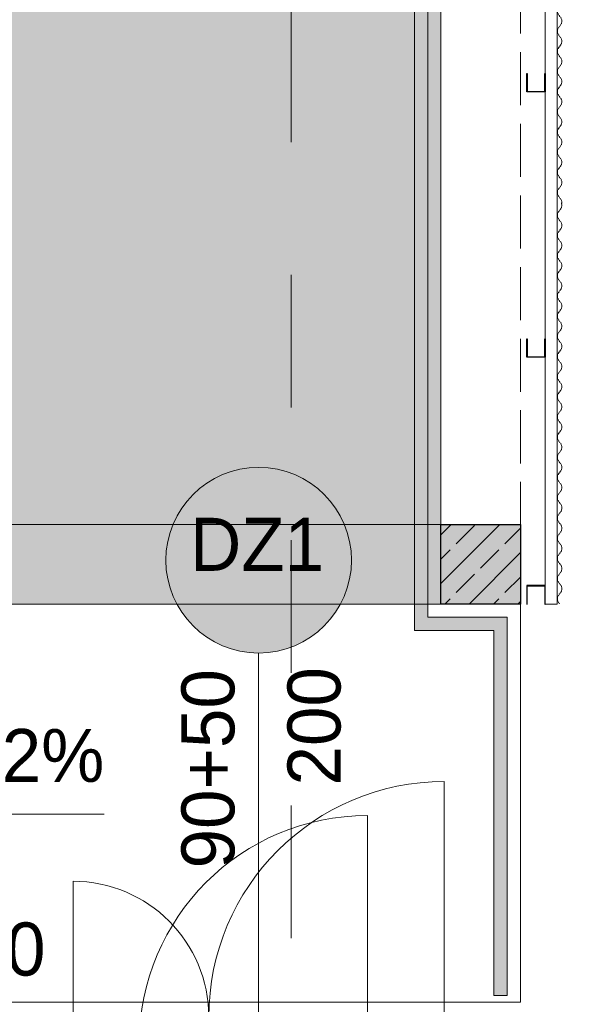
# Model space of a CAD drawing. Header units: centimetres. Extents: x -520 to 22173, y -1503 to 4054.
# Tile 74 of 82: x 18892 to 19100, y 1978 to 2349. Entities that reach past the tile are written whole.
import ezdxf
from ezdxf.enums import TextEntityAlignment as Align

# ---------------------------------------------------------------- set-up
doc = ezdxf.new("R2010")
doc.units = ezdxf.units.CM
doc.header["$LTSCALE"] = 0.1
doc.header["$MEASUREMENT"] = 0
for name, pattern in [('11108-COL-C310_XMODEL$0$HIDDEN', [3.75, 2.5, -1.25]), ('Krawędzie ukryte', [270, 200, -70]), ('Przerywana długa', [1000, 500, -500]), ('Wipeout_Contour', [1000, 0, -1000])]:
    doc.linetypes.add(name, pattern=pattern)
for name, color, linetype in [('1_przekroje.K_IR', 7, 'Continuous'), ('2_barierki.K_IR', 7, 'Continuous'), ('2_belki.K_IR', 7, 'Continuous'), ('2_stropy.ISTN', 7, 'Continuous'), ('2_stropy.K_IR', 7, 'Continuous'), ('2_słupy.K_IR', 7, 'Continuous'), ('2_ściana dekoracyjna.K_IR', 7, 'Continuous'), ('2_ściany zewnętrzne.ISTN', 7, 'Continuous'), ('3_opisy.K_IR', 7, 'Continuous')]:
    doc.layers.add(name, color=color, linetype=linetype)
doc.styles.add('GENERATED_STYLE_1', font='txt')
doc.linetypes.add('X małe', pattern='A,0,[1,IR_026-25_PW_A_A-02_RZUTY KLATKI SCHODOWEJ (R00)_2025.09.301.Shx,S=3.968254,R=0,X=0,Y=0],-500,0', length=500)
pattern_1 = [(45, (17498.416, 381.606), (-15.9099, 15.9099), []), (45, (17493.113, 386.91), (-15.9099, 15.9099), [])]

# ---------------------------------------------------------------- blocks, each defined once
blk = doc.blocks.new('Arkusz blachy profilowanej 22')
at = {"layer": '2_ściana dekoracyjna.K_IR', "color": 251, "linetype": '11108-COL-C310_XMODEL$0$HIDDEN', "lineweight": 0, "true_color": 0x5f5f5f}
for p, q in [((-0.9, 34.17), (-1.69, 32.98)), ((-0.24, 35.02), (-0.9, 34.17)), ((0, 36.07), (-0.24, 35.02)), ((-0.01, 36.1), (0, 36.07)), ((-1.69, 32.98), (-1.69, 31.55)), ((-1.69, 31.55), (-0.9, 30.37)), ((-0.9, 30.37), (-0.24, 29.52)), ((-0.9, 26.57), (-1.69, 25.38)), ((-0.24, 27.42), (-0.9, 26.57)), ((-0.24, 29.52), (0, 28.47)), ((0, 28.47), (-0.24, 27.42)), ((-1.69, 25.38), (-1.69, 23.95)), ((-1.69, 23.95), (-0.9, 22.77)), ((-0.9, 22.77), (-0.24, 21.92)), ((-0.9, 18.97), (-1.69, 17.78)), ((-0.24, 19.82), (-0.9, 18.97)), ((-0.24, 21.92), (0, 20.87)), ((0, 20.87), (-0.24, 19.82)), ((-1.69, 17.78), (-1.69, 16.35)), ((-1.69, 16.35), (-0.9, 15.17)), ((-0.9, 15.17), (-0.24, 14.32)), ((-0.9, 11.37), (-1.69, 10.18)), ((-0.24, 12.22), (-0.9, 11.37)), ((-0.24, 14.32), (0, 13.27)), ((0, 13.27), (-0.24, 12.22)), ((-1.69, 10.18), (-1.69, 8.75)), ((-1.69, 8.75), (-0.9, 7.57)), ((-0.9, 7.57), (-0.24, 6.72)), ((-0.9, 3.77), (-1.69, 2.58)), ((-0.24, 4.62), (-0.9, 3.77)), ((-0.24, 6.72), (0, 5.67)), ((0, 5.67), (-0.24, 4.62)), ((-1.69, 2.58), (-1.69, 1.15)), ((-1.69, 1.15), (-0.92, 0))]:
    blk.add_line(p, q, dxfattribs=at)
blk = doc.blocks.new('Strop_12_2', base_point=(19050.78, 2498.46))
at = {"layer": '2_stropy.ISTN', "linetype": 'Continuous', "lineweight": 0, "true_color": 0xffffff}
blk.add_hatch(color=7, dxfattribs=at).paths.add_polyline_path([(19050.78, 2498.46), (18875.78, 2498.46), (18875.78, 2158.46), (19050.78, 2158.46)])
at = {"layer": '2_stropy.ISTN', "color": 7, "linetype": 'Continuous', "lineweight": 9, "flags": 128}
blk.add_lwpolyline([(19050.78, 2498.46), (18875.78, 2498.46), (18875.78, 2158.46), (19050.78, 2158.46)], close=True, dxfattribs=at)
blk = doc.blocks.new('Strop_13_2', base_point=(18875.78, 2498.46))
at = {"layer": '2_stropy.K_IR', "linetype": 'Continuous', "lineweight": 0, "true_color": 0xffffff}
blk.add_hatch(color=7, dxfattribs=at).paths.add_polyline_path([(18875.78, 2498.46), (18875.78, 2128.46), (19050.78, 2128.46), (19050.78, 2498.46)])
at = {"layer": '2_stropy.K_IR', "color": 7, "linetype": 'Continuous', "lineweight": 9, "flags": 128}
blk.add_lwpolyline([(18875.78, 2498.46), (18875.78, 2128.46), (19050.78, 2128.46), (19050.78, 2498.46)], close=True, dxfattribs=at)
blk = doc.blocks.new('Drzwi panel boczny 2 22[3]_2', base_point=(17498.42, 381.61))
at = {"layer": '2_ściany zewnętrzne.ISTN', "linetype": 'Continuous', "lineweight": 0}
for points in [[(18897.05, 1951.25), (18901.05, 1951.25), (18901.05, 1962.75), (18897.05, 1962.75)], [(18933.05, 1951.25), (18937.05, 1951.25), (18937.05, 1962.75), (18933.05, 1962.75)], [(19027.05, 1962.75), (19023.05, 1962.75), (19023.05, 1951.25), (19027.05, 1951.25)]]:
    blk.add_hatch(color=252, dxfattribs=at).paths.add_polyline_path(points)
at = {"layer": '2_ściany zewnętrzne.ISTN', "color": 252, "linetype": 'Continuous', "lineweight": 0}
for p, q in [((19023.05, 1962.75), (19023.05, 2048.75)), ((18897.05, 1972.75), (18897.05, 1962.75)), ((19027.05, 1972.75), (19027.05, 1962.75)), ((18901.05, 1962.75), (18897.05, 1962.75)), ((18897.05, 1962.75), (18897.05, 1951.25)), ((18897.05, 1962.75), (18897.05, 1951.25)), ((18897.05, 1962.75), (18897.05, 1951.25)), ((18933.05, 1962.75), (18901.05, 1962.75)), ((18901.05, 1962.75), (18901.05, 1951.25)), ((18901.05, 1951.25), (18901.05, 1962.75)), ((18933.05, 1951.25), (18933.05, 1962.75)), ((18937.05, 1962.75), (18933.05, 1962.75)), ((18933.05, 1962.75), (18933.05, 1951.25)), ((18937.05, 1951.25), (18937.05, 1962.75)), ((19027.05, 1962.75), (19023.05, 1962.75)), ((19023.05, 1962.75), (19023.05, 1951.25)), ((19027.05, 1951.25), (19027.05, 1962.75)), ((19027.05, 1962.75), (19027.05, 1951.25)), ((19027.05, 1962.75), (19027.05, 1951.25)), ((18897.05, 1951.25), (18901.05, 1951.25)), ((18897.05, 1951.25), (18897.05, 1934.75)), ((18901.05, 1951.25), (18933.05, 1951.25)), ((18933.05, 1951.25), (18937.05, 1951.25)), ((19023.05, 1951.25), (19027.05, 1951.25)), ((19027.05, 1951.25), (19027.05, 1934.75))]:
    blk.add_line(p, q, dxfattribs=at)
at = {"layer": '2_ściany zewnętrzne.ISTN', "color": 252, "linetype": 'X małe', "lineweight": 0}
blk.add_arc((19023.05, 1962.75), 86, 90, 180, dxfattribs=at)
blk = doc.blocks.new('Drzwi podwójne 22')
at = {"layer": '2_ściany zewnętrzne.ISTN', "linetype": 'Continuous', "lineweight": 0, "true_color": 0xffffff}
for points in [[(-85, -11.5), (-70, -11.5), (-70, 0), (-85, 0)], [(85, 0), (70, 0), (70, -11.5), (85, -11.5)]]:
    blk.add_hatch(color=7, dxfattribs=at).paths.add_polyline_path(points)
at = {"layer": '2_ściany zewnętrzne.ISTN', "color": 7, "linetype": 'Continuous', "lineweight": 13}
for p, q in [((70, 0), (70, 88.8)), ((-70, 0), (-70, 51.2)), ((-70, 0), (-85, 0)), ((-85, 0), (-85, -11.5)), ((-85, 0), (-85, -11.5)), ((-85, 0), (-85, -11.5)), ((-70, -11.5), (-70, 0)), ((85, 0), (70, 0)), ((70, 0), (70, -11.5)), ((85, -11.5), (85, 0)), ((85, 0), (85, -11.5)), ((85, 0), (85, -11.5)), ((-85, -11.5), (-70, -11.5)), ((-85, -11.5), (-85, -38)), ((70, -11.5), (85, -11.5)), ((85, -11.5), (85, -38))]:
    blk.add_line(p, q, dxfattribs=at)
for centre, radius, start, end in [((70, 0), 88.8, 90, 180), ((-70, 0), 51.2, 0, 90)]:
    blk.add_arc(centre, radius, start, end, dxfattribs=at)
blk = doc.blocks.new('Znacznik Wym 22')
at = {"layer": '2_ściany zewnętrzne.ISTN', "linetype": 'Continuous', "lineweight": 0, "true_color": 0xffffff}
blk.add_hatch(color=7, dxfattribs=at).paths.add_polyline_path([(35, 172.21, 1), (-35, 172.21, 1)])
at = {"layer": '2_ściany zewnętrzne.ISTN', "color": 7, "linetype": 'Continuous', "lineweight": 0}
blk.add_line((0, 137.21), (0, -98), dxfattribs=at)
for start, end in [(0, 180), (180, 0)]:
    blk.add_arc((0, 172.21), 35, start, end, dxfattribs=at)
at = {"layer": '2_ściany zewnętrzne.ISTN', "color": 7, "lineweight": 0, "style": 'GENERATED_STYLE_1'}
for tag, p in [('AC_MarkerText_2', (-3.14, 56.05)), ('iDimensionsDir', (36.86, 87.32))]:
    blk.add_attdef(tag, text='', height=20, rotation=90, dxfattribs=at).set_placement(p, align=Align.BOTTOM_LEFT)
for tag, p in [('AC_WIDO_ID', (-25.87, 162.21)), ('AC_MarkerText_6', (-174.12, 9.67))]:
    blk.add_attdef(tag, text='', height=20, dxfattribs=at).set_placement(p, align=Align.BOTTOM_LEFT)
at = {"layer": '2_ściany zewnętrzne.ISTN', "color": 1, "lineweight": 0, "style": 'GENERATED_STYLE_1'}
blk.add_attdef('AC_MarkerText_5', text='', height=20, dxfattribs=at).set_placement((-135.38, 9.67), align=Align.BOTTOM_LEFT)
blk = doc.blocks.new('Ściana_41_2', base_point=(18345.05, 1944.75))
at = {"layer": '2_ściany zewnętrzne.ISTN', "color": 7, "lineweight": 0}
blk.add_blockref('Znacznik Wym 22', (18982.05, 1972.75), dxfattribs=at).add_auto_attribs({'iDimensionsDir': '200', 'AC_MarkerText_2': '90+50', 'AC_MarkerText_5': 'EI60', 'AC_MarkerText_6': 'SZ', 'AC_WIDO_ID': 'DZ1'})
at = {"layer": '2_ściany zewnętrzne.ISTN', "color": 7, "linetype": 'Continuous', "lineweight": 13, "zscale": 100}
blk.add_blockref('Drzwi podwójne 22', (18982.05, 1972.75), dxfattribs=at)
at = {"layer": '2_ściany zewnętrzne.ISTN', "color": 252, "linetype": 'Continuous', "lineweight": 0}
blk.add_blockref('Drzwi panel boczny 2 22[3]_2', (17498.42, 381.61), dxfattribs=at)
blk = doc.blocks.new('Okno potrójne 22')
at = {"layer": '2_ściany zewnętrzne.ISTN', "linetype": 'Continuous', "lineweight": 0, "true_color": 0xffffff}
for points in [[(-112, 0), (-112, -5), (-107, -5), (-107, 0)], [(-107, 0), (-107, -5), (-67, -5), (-67, 0)], [(-62, -5), (-62, 0), (-67, 0), (-67, -5)], [(-62, 0), (-62, -5), (-57, -5), (-57, 0)], [(-57, 0), (-57, -5), (57, -5), (57, 0)], [(62, -5), (62, 0), (57, 0), (57, -5)], [(62, 0), (62, -5), (67, -5), (67, 0)], [(67, 0), (67, -5), (107, -5), (107, 0)], [(112, -5), (112, 0), (107, 0), (107, -5)]]:
    blk.add_hatch(color=7, dxfattribs=at).paths.add_polyline_path(points)
at = {"layer": '2_ściany zewnętrzne.ISTN', "color": 7, "linetype": 'Continuous', "lineweight": 13}
for p, q in [((-112.2, 10), (112.2, 10)), ((-112.2, 10), (-112.2, 0)), ((112.2, 10), (112.2, 0)), ((-112.2, 0), (-112, 0)), ((-112.2, 0), (-112.2, -5)), ((-112.2, 0), (-112.2, -5)), ((-112, 0), (-107, 0)), ((-112, -5), (-112, 0)), ((-107, 0), (-107, -5)), ((-107, 0), (-67, 0)), ((-67, -5), (-67, 0)), ((-67, 0), (-62, 0)), ((-62, 0), (-57, 0)), ((-57, 0), (-57, -5)), ((-57, 0), (57, 0)), ((57, -5), (57, 0)), ((57, 0), (62, 0)), ((62, 0), (67, 0)), ((67, 0), (67, -5)), ((67, 0), (107, 0)), ((107, -5), (107, 0)), ((107, 0), (112, 0)), ((112, 0), (112.2, 0)), ((112, -5), (112, 0)), ((112.2, 0), (112.2, -5)), ((112.2, 0), (112.2, -5)), ((-112, -5), (-112.2, -5)), ((-112.2, -5), (-112.2, -28)), ((-107, -5), (-112, -5)), ((-67, -5), (-107, -5)), ((-62, -5), (-67, -5)), ((-57, -5), (-62, -5)), ((57, -5), (-57, -5)), ((62, -5), (57, -5)), ((67, -5), (62, -5)), ((107, -5), (67, -5)), ((112, -5), (107, -5)), ((112.2, -5), (112, -5)), ((112.2, -5), (112.2, -28)), ((-112.2, -28), (112.2, -28))]:
    blk.add_line(p, q, dxfattribs=at)
blk = doc.blocks.new('Znacznik O 22')
at = {"layer": '2_ściany zewnętrzne.ISTN', "color": 7, "linetype": 'Continuous', "lineweight": 0}
blk.add_line((0, 89.72), (0, -98), dxfattribs=at)
for start, end in [(0, 180), (180, 0)]:
    blk.add_arc((0, 120), 30.28, start, end, dxfattribs=at)
at = {"layer": '2_ściany zewnętrzne.ISTN', "color": 7, "lineweight": 0, "style": 'GENERATED_STYLE_1'}
for tag, p in [('AC_MarkerText_3', (33.17, 38.56)), ('AC_MarkerText_2', (-2.83, 25.19))]:
    blk.add_attdef(tag, text='', height=18, rotation=90, dxfattribs=at).set_placement(p, align=Align.BOTTOM_LEFT)
blk.add_attdef('AC_MarkerText_1', text='', height=18, dxfattribs=at).set_placement((-16.46, 110.7), align=Align.BOTTOM_LEFT)
at = {"layer": '2_ściany zewnętrzne.ISTN', "color": 1, "lineweight": 0, "style": 'GENERATED_STYLE_1'}
blk.add_attdef('AC_MarkerText_5', text='', height=20, dxfattribs=at).set_placement((100, 9.67), align=Align.BOTTOM_LEFT)
blk = doc.blocks.new('Ściana_49_2', base_point=(19079.47, 1944.75))
at = {"layer": '2_ściany zewnętrzne.ISTN', "linetype": 'Continuous', "lineweight": 0}
for points in [[(19079.47, 1934.75), (19151.52, 1934.75), (19151.52, 1972.75), (19079.47, 1972.75)], [(19397.05, 1972.75), (19375.92, 1972.75), (19375.92, 1934.75), (19397.05, 1934.75)]]:
    blk.add_hatch(color=252, dxfattribs=at).paths.add_polyline_path(points)
at = {"layer": '2_ściany zewnętrzne.ISTN', "color": 252, "linetype": 'Continuous', "lineweight": 0, "flags": 128}
for points in [[(19151.52, 1972.75), (19079.47, 1972.75)], [(19397.05, 1972.75), (19375.92, 1972.75)], [(19079.47, 1934.75), (19151.52, 1934.75)], [(19375.92, 1934.75), (19397.05, 1934.75)]]:
    blk.add_lwpolyline(points, dxfattribs=at)
at = {"layer": '2_ściany zewnętrzne.ISTN', "color": 7, "lineweight": 0}
blk.add_blockref('Znacznik O 22', (19263.72, 1972.75), dxfattribs=at).add_auto_attribs({'AC_MarkerText_1': 'O1', 'AC_MarkerText_2': '224', 'AC_MarkerText_3': '80', 'AC_MarkerText_5': 'EI60'})
blk.add_blockref('Znacznik O 22', (19263.72, 1972.75), dxfattribs=at).add_auto_attribs({'AC_MarkerText_1': 'O1', 'AC_MarkerText_2': '224', 'AC_MarkerText_3': '80', 'AC_MarkerText_5': 'EI60'})
at = {"layer": '2_ściany zewnętrzne.ISTN', "color": 7, "linetype": 'Continuous', "lineweight": 13, "xscale": -1, "zscale": 100}
blk.add_blockref('Okno potrójne 22', (19263.72, 1962.75), dxfattribs=at)
blk.add_blockref('Okno potrójne 22', (19263.72, 1962.75), dxfattribs=at)
blk = doc.blocks.new('Słup_56_2', base_point=(19065.78, 2143.46))
at = {"layer": '2_słupy.K_IR', "linetype": 'Continuous', "lineweight": 0, "true_color": 0xffaaaa}
blk.add_hatch(color=21, dxfattribs=at).paths.add_polyline_path([(19050.78, 2158.46), (19050.78, 2128.46), (19080.78, 2128.46), (19080.78, 2158.46)])
at = {"layer": '2_słupy.K_IR', "linetype": 'Continuous', "lineweight": 0, "true_color": 0x000000}
h = blk.add_hatch(dxfattribs=at)
h.set_pattern_fill('Beton_zbrojony_0002', color=18, style=0, pattern_type=2)
h.set_pattern_definition([(45, (17498.416, 381.606), (-9.19239, 9.19239), []), (45, (17493.82, 386.202), (-9.19239, 9.19239), [9.75, -3.25])])
h.paths.add_polyline_path([(19050.78, 2158.46), (19050.78, 2128.46), (19080.78, 2128.46), (19080.78, 2158.46)])
at = {"layer": '2_słupy.K_IR', "color": 7, "linetype": 'Continuous', "lineweight": 30, "flags": 128}
blk.add_lwpolyline([(19050.78, 2158.46), (19080.78, 2158.46), (19080.78, 2128.46), (19050.78, 2128.46)], close=True, dxfattribs=at)
blk = doc.blocks.new('Słup_65_2', base_point=(19090.1, 2324.92))
at = {"color": 254, "linetype": 'Wipeout_Contour', "lineweight": 0, "ltscale": 153821.509695}
blk.add_wipeout([(19083.1, 2328.46), (19083.1, 2321.46), (19090.1, 2321.46), (19090.1, 2328.46), (19089.9, 2328.46), (19089.9, 2321.66), (19083.3, 2321.66), (19083.3, 2328.46)], dxfattribs=at).dxf.layer = '2_słupy.K_IR'
at = {"layer": '2_słupy.K_IR', "linetype": 'Continuous', "lineweight": 0, "true_color": 0x000000}
h = blk.add_hatch(dxfattribs=at)
h.set_pattern_fill('Stal_0002', color=18, style=0, pattern_type=2)
h.set_pattern_definition(pattern_1)
h.paths.add_polyline_path([(19083.1, 2328.46), (19083.1, 2321.46), (19090.1, 2321.46), (19090.1, 2328.46), (19089.9, 2328.46), (19089.9, 2321.66), (19083.3, 2321.66), (19083.3, 2328.46)])
at = {"layer": '2_słupy.K_IR', "color": 7, "linetype": 'Continuous', "lineweight": 30, "flags": 128}
blk.add_lwpolyline([(19083.1, 2328.46), (19083.3, 2328.46), (19083.3, 2321.66), (19089.9, 2321.66), (19089.9, 2328.46), (19090.1, 2328.46), (19090.1, 2321.46), (19083.1, 2321.46)], close=True, dxfattribs=at)
blk = doc.blocks.new('Słup_66_2', base_point=(19090.1, 2224.92))
at = {"color": 254, "linetype": 'Wipeout_Contour', "lineweight": 0, "ltscale": 153726.82437}
blk.add_wipeout([(19083.1, 2228.46), (19083.1, 2221.46), (19090.1, 2221.46), (19090.1, 2228.46), (19089.9, 2228.46), (19089.9, 2221.66), (19083.3, 2221.66), (19083.3, 2228.46)], dxfattribs=at).dxf.layer = '2_słupy.K_IR'
at = {"layer": '2_słupy.K_IR', "linetype": 'Continuous', "lineweight": 0, "true_color": 0x000000}
h = blk.add_hatch(dxfattribs=at)
h.set_pattern_fill('Stal_0002', color=18, style=0, pattern_type=2)
h.set_pattern_definition(pattern_1)
h.paths.add_polyline_path([(19083.1, 2228.46), (19083.1, 2221.46), (19090.1, 2221.46), (19090.1, 2228.46), (19089.9, 2228.46), (19089.9, 2221.66), (19083.3, 2221.66), (19083.3, 2228.46)])
at = {"layer": '2_słupy.K_IR', "color": 7, "linetype": 'Continuous', "lineweight": 30, "flags": 128}
blk.add_lwpolyline([(19083.1, 2228.46), (19083.3, 2228.46), (19083.3, 2221.66), (19089.9, 2221.66), (19089.9, 2228.46), (19090.1, 2228.46), (19090.1, 2221.46), (19083.1, 2221.46)], close=True, dxfattribs=at)
blk = doc.blocks.new('Słup_67_2', base_point=(19090.1, 2132))
at = {"color": 254, "linetype": 'Wipeout_Contour', "lineweight": 0, "ltscale": 153642.350447}
blk.add_wipeout([(19083.1, 2128.46), (19083.3, 2128.46), (19083.3, 2135.26), (19089.9, 2135.26), (19089.9, 2128.46), (19090.1, 2128.46), (19090.1, 2135.46), (19083.1, 2135.46)], dxfattribs=at).dxf.layer = '2_słupy.K_IR'
at = {"layer": '2_słupy.K_IR', "linetype": 'Continuous', "lineweight": 0, "true_color": 0x000000}
h = blk.add_hatch(dxfattribs=at)
h.set_pattern_fill('Stal_0002', color=18, style=0, pattern_type=2)
h.set_pattern_definition(pattern_1)
h.paths.add_polyline_path([(19083.1, 2128.46), (19083.3, 2128.46), (19083.3, 2135.26), (19089.9, 2135.26), (19089.9, 2128.46), (19090.1, 2128.46), (19090.1, 2135.46), (19083.1, 2135.46)])
at = {"layer": '2_słupy.K_IR', "color": 7, "linetype": 'Continuous', "lineweight": 30, "flags": 128}
blk.add_lwpolyline([(19083.1, 2128.46), (19083.3, 2128.46), (19083.3, 2135.26), (19089.9, 2135.26), (19089.9, 2128.46), (19090.1, 2128.46), (19090.1, 2135.46), (19083.1, 2135.46)], close=True, dxfattribs=at)
blk = doc.blocks.new('Balustrada_12_2', base_point=(17498.42, 381.61))
at = {"layer": '2_barierki.K_IR', "linetype": 'Continuous', "lineweight": 0, "true_color": 0xffffff}
for points in [[(19045.78, 2495.96), (19040.78, 2495.96), (19040.78, 2118.46), (19045.78, 2123.46)], [(19045.78, 2123.46), (19040.78, 2118.46), (19070.78, 2118.46), (19075.78, 2123.46)], [(19075.78, 2123.46), (19070.78, 2118.46), (19070.78, 1980.89), (19075.78, 1980.89)]]:
    blk.add_hatch(color=7, dxfattribs=at).paths.add_polyline_path(points)
at = {"layer": '2_barierki.K_IR', "color": 7, "linetype": 'Continuous', "lineweight": 15}
for p, q in [((19040.78, 2495.96), (19040.78, 2118.46)), ((19045.78, 2123.46), (19045.78, 2495.96)), ((19075.78, 2123.46), (19045.78, 2123.46)), ((19075.78, 1980.89), (19075.78, 2123.46)), ((19040.78, 2118.46), (19070.78, 2118.46)), ((19070.78, 2118.46), (19070.78, 1980.89)), ((19070.78, 1980.89), (19075.78, 1980.89))]:
    blk.add_line(p, q, dxfattribs=at)
blk = doc.blocks.new('Arkusz blachy profilowanej 22_5')
at = {"layer": '2_ściana dekoracyjna.K_IR', "color": 251, "linetype": '11108-COL-C310_XMODEL$0$HIDDEN', "lineweight": 0, "true_color": 0x5f5f5f}
for p, q in [((-0.9, 264.75), (-1.69, 263.56)), ((-1.69, 263.56), (-1.69, 262.14)), ((-0.65, 265.07), (-0.9, 264.75)), ((-1.69, 262.14), (-0.9, 260.95)), ((-0.9, 260.95), (-0.24, 260.1)), ((-0.24, 260.1), (0, 259.05)), ((-0.9, 257.15), (-1.69, 255.96)), ((-0.24, 258), (-0.9, 257.15)), ((0, 259.05), (-0.24, 258)), ((-1.69, 255.96), (-1.69, 254.54)), ((-1.69, 254.54), (-0.9, 253.35)), ((-0.9, 253.35), (-0.24, 252.5)), ((-0.24, 252.5), (0, 251.45)), ((-0.9, 249.55), (-1.69, 248.36)), ((-0.24, 250.4), (-0.9, 249.55)), ((0, 251.45), (-0.24, 250.4)), ((-1.69, 248.36), (-1.69, 246.94)), ((-1.69, 246.94), (-0.9, 245.75)), ((-0.9, 245.75), (-0.24, 244.9)), ((-0.9, 241.95), (-1.69, 240.76)), ((-0.24, 242.8), (-0.9, 241.95)), ((-0.24, 244.9), (0, 243.85)), ((0, 243.85), (-0.24, 242.8)), ((-1.69, 240.76), (-1.69, 239.34)), ((-1.69, 239.34), (-0.9, 238.15)), ((-0.9, 238.15), (-0.24, 237.3)), ((-0.9, 234.35), (-1.69, 233.16)), ((-0.24, 235.2), (-0.9, 234.35)), ((-0.24, 237.3), (0, 236.25)), ((0, 236.25), (-0.24, 235.2)), ((-1.69, 233.16), (-1.69, 231.74)), ((-1.69, 231.74), (-0.9, 230.55)), ((-0.9, 230.55), (-0.24, 229.7)), ((-0.9, 226.75), (-1.69, 225.56)), ((-0.24, 227.6), (-0.9, 226.75)), ((-0.24, 229.7), (0, 228.65)), ((0, 228.65), (-0.24, 227.6)), ((-1.69, 225.56), (-1.69, 224.14)), ((-1.69, 224.14), (-0.9, 222.95)), ((-0.9, 222.95), (-0.24, 222.1)), ((-0.9, 219.15), (-1.69, 217.96)), ((-0.24, 220), (-0.9, 219.15)), ((-0.24, 222.1), (0, 221.05)), ((0, 221.05), (-0.24, 220)), ((-1.69, 217.96), (-1.69, 216.54)), ((-1.69, 216.54), (-0.9, 215.35)), ((-0.9, 215.35), (-0.24, 214.5)), ((-0.9, 211.55), (-1.69, 210.36)), ((-0.24, 212.4), (-0.9, 211.55)), ((-0.24, 214.5), (0, 213.45)), ((0, 213.45), (-0.24, 212.4)), ((-1.69, 210.36), (-1.69, 208.94)), ((-1.69, 208.94), (-0.9, 207.75)), ((-0.9, 207.75), (-0.24, 206.9)), ((-0.24, 204.8), (-0.9, 203.95)), ((-0.24, 206.9), (0, 205.85)), ((0, 205.85), (-0.24, 204.8)), ((-0.9, 203.95), (-1.69, 202.76)), ((-1.69, 202.76), (-1.69, 201.34)), ((-1.69, 201.34), (-0.9, 200.15)), ((-0.9, 200.15), (-0.24, 199.3)), ((-0.24, 197.2), (-0.9, 196.35)), ((-0.24, 199.3), (0, 198.25)), ((0, 198.25), (-0.24, 197.2)), ((-0.9, 196.35), (-1.69, 195.16)), ((-1.69, 195.16), (-1.69, 193.74)), ((-1.69, 193.74), (-0.9, 192.55)), ((-0.9, 192.55), (-0.24, 191.7)), ((-0.24, 189.6), (-0.9, 188.75)), ((-0.24, 191.7), (0, 190.65)), ((0, 190.65), (-0.24, 189.6)), ((-0.9, 188.75), (-1.69, 187.56)), ((-1.69, 187.56), (-1.69, 186.14)), ((-1.69, 186.14), (-0.9, 184.95)), ((-0.9, 184.95), (-0.24, 184.1)), ((-0.24, 182), (-0.9, 181.15)), ((-0.24, 184.1), (0, 183.05)), ((0, 183.05), (-0.24, 182)), ((-0.9, 181.15), (-1.69, 179.96)), ((-1.69, 179.96), (-1.69, 178.54)), ((-1.69, 178.54), (-0.9, 177.35)), ((-0.9, 177.35), (-0.24, 176.5)), ((-0.24, 176.5), (0, 175.45)), ((0, 175.45), (-0.24, 174.4)), ((-0.9, 173.55), (-1.69, 172.36)), ((-1.69, 172.36), (-1.69, 170.94)), ((-1.69, 170.94), (-0.9, 169.75)), ((-0.24, 174.4), (-0.9, 173.55)), ((-0.9, 169.75), (-0.24, 168.9)), ((-0.24, 168.9), (0, 167.85)), ((0, 167.85), (-0.24, 166.8)), ((-0.9, 165.95), (-1.69, 164.76)), ((-1.69, 164.76), (-1.69, 163.34)), ((-1.69, 163.34), (-0.9, 162.15)), ((-0.24, 166.8), (-0.9, 165.95)), ((-0.9, 162.15), (-0.24, 161.3)), ((-0.24, 161.3), (0, 160.25)), ((0, 160.25), (-0.24, 159.2)), ((-0.9, 158.35), (-1.69, 157.16)), ((-1.69, 157.16), (-1.69, 155.74)), ((-0.24, 159.2), (-0.9, 158.35)), ((-1.69, 155.74), (-0.9, 154.55)), ((-0.9, 154.55), (-0.24, 153.7)), ((-0.24, 153.7), (0, 152.65)), ((0, 152.65), (-0.24, 151.6)), ((-0.9, 150.75), (-1.69, 149.56)), ((-1.69, 149.56), (-1.69, 148.14)), ((-0.24, 151.6), (-0.9, 150.75)), ((-1.69, 148.14), (-0.9, 146.95)), ((-0.9, 146.95), (-0.24, 146.1)), ((-0.24, 146.1), (0, 145.05)), ((0, 145.05), (-0.24, 144)), ((-0.9, 143.15), (-1.69, 141.96)), ((-1.69, 141.96), (-1.69, 140.54)), ((-0.24, 144), (-0.9, 143.15)), ((-1.69, 140.54), (-0.9, 139.35)), ((-0.9, 139.35), (-0.24, 138.5)), ((-0.24, 138.5), (0, 137.45)), ((0, 137.45), (-0.24, 136.4)), ((-0.9, 135.55), (-1.69, 134.36)), ((-1.69, 134.36), (-1.69, 132.94)), ((-0.24, 136.4), (-0.9, 135.55)), ((-1.69, 132.94), (-0.9, 131.75)), ((-0.9, 131.75), (-0.24, 130.9)), ((-0.24, 130.9), (0, 129.85)), ((-0.9, 127.95), (-1.69, 126.76)), ((-1.69, 126.76), (-1.69, 125.34)), ((-0.24, 128.8), (-0.9, 127.95)), ((0, 129.85), (-0.24, 128.8)), ((-1.69, 125.34), (-0.9, 124.15)), ((-0.9, 124.15), (-0.24, 123.3)), ((-0.24, 123.3), (0, 122.25)), ((-0.9, 120.35), (-1.69, 119.16)), ((-1.69, 119.16), (-1.69, 117.74)), ((-0.24, 121.2), (-0.9, 120.35)), ((0, 122.25), (-0.24, 121.2)), ((-1.69, 117.74), (-0.9, 116.55)), ((-0.9, 116.55), (-0.24, 115.7)), ((-0.24, 115.7), (0, 114.65)), ((-0.9, 112.75), (-1.69, 111.56)), ((-1.69, 111.56), (-1.69, 110.14)), ((-0.24, 113.6), (-0.9, 112.75)), ((0, 114.65), (-0.24, 113.6)), ((-1.69, 110.14), (-0.9, 108.95)), ((-0.9, 108.95), (-0.24, 108.1)), ((-0.24, 108.1), (0, 107.05)), ((-0.9, 105.15), (-1.69, 103.96)), ((-1.69, 103.96), (-1.69, 102.54)), ((-0.24, 106), (-0.9, 105.15)), ((0, 107.05), (-0.24, 106)), ((-1.69, 102.54), (-0.9, 101.35)), ((-0.9, 101.35), (-0.24, 100.5)), ((-0.24, 100.5), (0, 99.45)), ((-0.9, 97.55), (-1.69, 96.36)), ((-0.24, 98.4), (-0.9, 97.55)), ((0, 99.45), (-0.24, 98.4)), ((-1.69, 96.36), (-1.69, 94.94)), ((-1.69, 94.94), (-0.9, 93.75)), ((-0.9, 93.75), (-0.24, 92.9)), ((-0.24, 92.9), (0, 91.85)), ((-0.9, 89.95), (-1.69, 88.76)), ((-0.24, 90.8), (-0.9, 89.95)), ((0, 91.85), (-0.24, 90.8)), ((-1.69, 88.76), (-1.69, 87.34)), ((-1.69, 87.34), (-0.9, 86.15)), ((-0.9, 86.15), (-0.24, 85.3)), ((-0.9, 82.35), (-1.69, 81.16)), ((-0.24, 83.2), (-0.9, 82.35)), ((-0.24, 85.3), (0, 84.25)), ((0, 84.25), (-0.24, 83.2)), ((-1.69, 81.16), (-1.69, 79.74)), ((-1.69, 79.74), (-0.9, 78.55)), ((-0.9, 78.55), (-0.24, 77.7)), ((-0.9, 74.75), (-1.69, 73.56)), ((-0.24, 75.6), (-0.9, 74.75)), ((-0.24, 77.7), (0, 76.65)), ((0, 76.65), (-0.24, 75.6)), ((-1.69, 73.56), (-1.69, 72.14)), ((-1.69, 72.14), (-0.9, 70.95)), ((-0.9, 70.95), (-0.24, 70.1)), ((-0.9, 67.15), (-1.69, 65.96)), ((-0.24, 68), (-0.9, 67.15)), ((-0.24, 70.1), (0, 69.05)), ((0, 69.05), (-0.24, 68)), ((-1.69, 65.96), (-1.69, 64.54)), ((-1.69, 64.54), (-0.9, 63.35)), ((-0.9, 63.35), (-0.24, 62.5)), ((-0.9, 59.55), (-1.69, 58.36)), ((-0.24, 60.4), (-0.9, 59.55)), ((-0.24, 62.5), (0, 61.45)), ((0, 61.45), (-0.24, 60.4)), ((-1.69, 58.36), (-1.69, 56.94)), ((-1.69, 56.94), (-0.9, 55.75)), ((-0.9, 55.75), (-0.24, 54.9)), ((-0.24, 52.8), (-0.9, 51.95)), ((-0.24, 54.9), (0, 53.85)), ((0, 53.85), (-0.24, 52.8)), ((-0.9, 51.95), (-1.69, 50.76)), ((-1.69, 50.76), (-1.69, 49.34)), ((-1.69, 49.34), (-0.9, 48.15)), ((-0.9, 48.15), (-0.24, 47.3)), ((-0.24, 45.2), (-0.9, 44.35)), ((-0.24, 47.3), (0, 46.25)), ((0, 46.25), (-0.24, 45.2)), ((-0.9, 44.35), (-1.69, 43.16)), ((-1.69, 43.16), (-1.69, 41.74)), ((-1.69, 41.74), (-0.9, 40.55)), ((-0.9, 40.55), (-0.24, 39.7)), ((-0.24, 37.6), (-0.9, 36.75)), ((-0.24, 39.7), (0, 38.65)), ((0, 38.65), (-0.24, 37.6)), ((-0.9, 36.75), (-1.69, 35.56)), ((-1.69, 35.56), (-1.69, 34.14)), ((-1.69, 34.14), (-0.9, 32.95)), ((-0.9, 32.95), (-0.24, 32.1)), ((-0.24, 30), (-0.9, 29.15)), ((-0.24, 32.1), (0, 31.05)), ((0, 31.05), (-0.24, 30)), ((-0.9, 29.15), (-1.69, 27.96)), ((-1.69, 27.96), (-1.69, 26.54)), ((-1.69, 26.54), (-0.9, 25.35)), ((-0.9, 25.35), (-0.24, 24.5)), ((-0.24, 22.4), (-0.9, 21.55)), ((-0.24, 24.5), (0, 23.45)), ((0, 23.45), (-0.24, 22.4)), ((-0.9, 21.55), (-1.69, 20.36)), ((-1.69, 20.36), (-1.69, 18.94)), ((-1.69, 18.94), (-0.9, 17.75)), ((-0.9, 17.75), (-0.24, 16.9)), ((-0.24, 16.9), (0, 15.85)), ((0, 15.85), (-0.24, 14.8)), ((-0.9, 13.95), (-1.69, 12.76)), ((-1.69, 12.76), (-1.69, 11.34)), ((-1.69, 11.34), (-0.9, 10.15)), ((-0.24, 14.8), (-0.9, 13.95)), ((-0.9, 10.15), (-0.24, 9.3)), ((-0.24, 9.3), (0, 8.25)), ((0, 8.25), (-0.24, 7.2)), ((-0.9, 6.35), (-1.69, 5.16)), ((-1.69, 5.16), (-1.69, 3.74)), ((-1.69, 3.74), (-0.9, 2.55)), ((-0.24, 7.2), (-0.9, 6.35)), ((-0.9, 2.55), (-0.24, 1.7)), ((-0.24, 1.7), (0, 0.65)), ((0, 0.65), (-0.15, 0))]:
    blk.add_line(p, q, dxfattribs=at)
blk = doc.blocks.new('Arkusz blachy profilowanej 22_6')
at = {"layer": '2_ściana dekoracyjna.K_IR', "color": 251, "linetype": '11108-COL-C310_XMODEL$0$HIDDEN', "lineweight": 0, "true_color": 0x5f5f5f}
for p, q in [((-0.21, 115.7), (0, 114.75)), ((-0.9, 112.85), (-1.69, 111.66)), ((-1.69, 111.66), (-1.69, 110.23)), ((-0.24, 113.7), (-0.9, 112.85)), ((0, 114.75), (-0.24, 113.7)), ((-1.69, 110.23), (-0.9, 109.05)), ((-0.9, 109.05), (-0.24, 108.2)), ((-0.24, 108.2), (0, 107.15)), ((-0.9, 105.25), (-1.69, 104.06)), ((-1.69, 104.06), (-1.69, 102.63)), ((-0.24, 106.1), (-0.9, 105.25)), ((0, 107.15), (-0.24, 106.1)), ((-1.69, 102.63), (-0.9, 101.45)), ((-0.9, 101.45), (-0.24, 100.6)), ((-0.24, 100.6), (0, 99.55)), ((-0.9, 97.65), (-1.69, 96.46)), ((-0.24, 98.5), (-0.9, 97.65)), ((0, 99.55), (-0.24, 98.5)), ((-1.69, 96.46), (-1.69, 95.03)), ((-1.69, 95.03), (-0.9, 93.85)), ((-0.9, 93.85), (-0.24, 93)), ((-0.24, 93), (0, 91.95)), ((-0.9, 90.05), (-1.69, 88.86)), ((-0.24, 90.9), (-0.9, 90.05)), ((0, 91.95), (-0.24, 90.9)), ((-1.69, 88.86), (-1.69, 87.43)), ((-1.69, 87.43), (-0.9, 86.25)), ((-0.9, 86.25), (-0.24, 85.4)), ((-0.24, 85.4), (0, 84.35)), ((-0.9, 82.45), (-1.69, 81.26)), ((-0.24, 83.3), (-0.9, 82.45)), ((0, 84.35), (-0.24, 83.3)), ((-1.69, 81.26), (-1.69, 79.83)), ((-1.69, 79.83), (-0.9, 78.65)), ((-0.9, 78.65), (-0.24, 77.8)), ((-0.9, 74.85), (-1.69, 73.66)), ((-0.24, 75.7), (-0.9, 74.85)), ((-0.24, 77.8), (0, 76.75)), ((0, 76.75), (-0.24, 75.7)), ((-1.69, 73.66), (-1.69, 72.23)), ((-1.69, 72.23), (-0.9, 71.05)), ((-0.9, 71.05), (-0.24, 70.2)), ((-0.9, 67.25), (-1.69, 66.06)), ((-0.24, 68.1), (-0.9, 67.25)), ((-0.24, 70.2), (0, 69.15)), ((0, 69.15), (-0.24, 68.1)), ((-1.69, 66.06), (-1.69, 64.63)), ((-1.69, 64.63), (-0.9, 63.45)), ((-0.9, 63.45), (-0.24, 62.6)), ((-0.9, 59.65), (-1.69, 58.46)), ((-0.24, 60.5), (-0.9, 59.65)), ((-0.24, 62.6), (0, 61.55)), ((0, 61.55), (-0.24, 60.5)), ((-1.69, 58.46), (-1.69, 57.03)), ((-1.69, 57.03), (-0.9, 55.85)), ((-0.9, 55.85), (-0.24, 55)), ((-0.9, 52.05), (-1.69, 50.86)), ((-0.24, 52.9), (-0.9, 52.05)), ((-0.24, 55), (0, 53.95)), ((0, 53.95), (-0.24, 52.9)), ((-1.69, 50.86), (-1.69, 49.43)), ((-1.69, 49.43), (-0.9, 48.25)), ((-0.9, 48.25), (-0.24, 47.4)), ((-0.24, 45.3), (-0.9, 44.45)), ((-0.24, 47.4), (0, 46.35)), ((0, 46.35), (-0.24, 45.3)), ((-0.9, 44.45), (-1.69, 43.26)), ((-1.69, 43.26), (-1.69, 41.83)), ((-1.69, 41.83), (-0.9, 40.65)), ((-0.9, 40.65), (-0.24, 39.8)), ((-0.24, 37.7), (-0.9, 36.85)), ((-0.24, 39.8), (0, 38.75)), ((0, 38.75), (-0.24, 37.7)), ((-0.9, 36.85), (-1.69, 35.66)), ((-1.69, 35.66), (-1.69, 34.23)), ((-1.69, 34.23), (-0.9, 33.05)), ((-0.9, 33.05), (-0.24, 32.2)), ((-0.24, 30.1), (-0.9, 29.25)), ((-0.24, 32.2), (0, 31.15)), ((0, 31.15), (-0.24, 30.1)), ((-0.9, 29.25), (-1.69, 28.06)), ((-1.69, 28.06), (-1.69, 26.63)), ((-1.69, 26.63), (-0.9, 25.45)), ((-0.9, 25.45), (-0.24, 24.6)), ((-0.24, 22.5), (-0.9, 21.65)), ((-0.24, 24.6), (0, 23.55)), ((0, 23.55), (-0.24, 22.5)), ((-0.9, 21.65), (-1.69, 20.46)), ((-1.69, 20.46), (-1.69, 19.03)), ((-1.69, 19.03), (-0.9, 17.85)), ((-0.9, 17.85), (-0.24, 17)), ((-0.24, 14.9), (-0.9, 14.05)), ((-0.24, 17), (0, 15.95)), ((0, 15.95), (-0.24, 14.9)), ((-0.9, 14.05), (-1.69, 12.86)), ((-1.69, 12.86), (-1.69, 11.43)), ((-1.69, 11.43), (-0.9, 10.25)), ((-0.9, 10.25), (-0.24, 9.4)), ((-0.24, 9.4), (0, 8.35)), ((0, 8.35), (-0.24, 7.3)), ((-0.9, 6.45), (-1.69, 5.26)), ((-1.69, 5.26), (-1.69, 3.83)), ((-1.69, 3.83), (-0.9, 2.65)), ((-0.24, 7.3), (-0.9, 6.45)), ((-0.9, 2.65), (-0.24, 1.8)), ((-0.24, 1.8), (0, 0.75)), ((0, 0.75), (-0.17, 0))]:
    blk.add_line(p, q, dxfattribs=at)
blk = doc.blocks.new('Symbol nachylenia 22')
at = {"layer": '3_opisy.K_IR', "color": 252, "linetype": 'Continuous', "lineweight": 0}
for p in [(73.58, 10), (0, 0)]:
    blk.add_line(p, (93.58, 0), dxfattribs=at)
at = {"layer": '3_opisy.K_IR', "color": 7, "lineweight": 0, "style": 'GENERATED_STYLE_1'}
blk.add_attdef('txt', text='', height=20, dxfattribs=at).set_placement((0, 6.13), align=Align.BOTTOM_LEFT)
blk = doc.blocks.new('Belka_28_2', base_point=(19065.78, 2498.46))
at = {"layer": '2_belki.K_IR', "color": 7, "linetype": 'Krawędzie ukryte', "lineweight": 0}
for p, q in [((19050.78, 2498.46), (19050.78, 2158.46)), ((19050.78, 2498.46), (19080.78, 2498.46)), ((19080.78, 2498.46), (19080.78, 2158.46)), ((19050.78, 2158.46), (19080.78, 2158.46))]:
    blk.add_line(p, q, dxfattribs=at)
blk = doc.blocks.new('Belka_30_2', base_point=(19080.78, 1978.39))
at = {"layer": '2_belki.K_IR', "color": 7, "linetype": 'Continuous', "lineweight": 0}
for p, q in [((19080.78, 2128.46), (18400.78, 2128.46)), ((19080.78, 1978.39), (19080.78, 2128.46)), ((19080.78, 1978.39), (18400.78, 1978.39))]:
    blk.add_line(p, q, dxfattribs=at)
blk = doc.blocks.new('Belka_35_2', base_point=(19090.1, 2536.76))
at = {"layer": '2_belki.K_IR', "color": 7, "linetype": 'Continuous', "lineweight": 0}
for p, q in [((19090.1, 2536.76), (19090.1, 2128.46)), ((19094.6, 2536.76), (19094.6, 2128.46)), ((19090.1, 2128.46), (19094.6, 2128.46))]:
    blk.add_line(p, q, dxfattribs=at)
blk = doc.blocks.new('Belka_36_2', base_point=(19090.1, 2536.76))
at = {"layer": '2_belki.K_IR', "color": 7, "linetype": 'Continuous', "lineweight": 0}
for p, q in [((19090.1, 2536.76), (19090.1, 2128.46)), ((19094.6, 2536.76), (19094.6, 2128.46)), ((19090.1, 2128.46), (19094.6, 2128.46))]:
    blk.add_line(p, q, dxfattribs=at)
blk = doc.blocks.new('Belka_37_2', base_point=(19090.1, 2536.76))
at = {"layer": '2_belki.K_IR', "color": 7, "linetype": 'Krawędzie ukryte', "lineweight": 0}
for p, q in [((19090.1, 2536.76), (19090.1, 2128.46)), ((19094.6, 2536.76), (19094.6, 2128.46)), ((19090.1, 2128.46), (19094.6, 2128.46))]:
    blk.add_line(p, q, dxfattribs=at)
blk = doc.blocks.new('Płaszczyzna odcinająca_5_2', base_point=(18994.31, 2567.5))
at = {"layer": '1_przekroje.K_IR', "color": 7, "linetype": 'Przerywana długa', "lineweight": 15}
blk.add_line((18994.31, 2552.5), (18994.31, -706.38), dxfattribs=at)

msp = doc.modelspace()

# ---------------------------------------------------------------- block references
at = {"layer": '1_przekroje.K_IR', "color": 7, "lineweight": 15}
msp.add_blockref('Płaszczyzna odcinająca_5_2', (18994.31, 2567.5), dxfattribs=at)
at = {"layer": '2_barierki.K_IR', "color": 252, "linetype": 'Continuous', "lineweight": 0}
msp.add_blockref('Balustrada_12_2', (17498.42, 381.61), dxfattribs=at)
at = {"layer": '2_belki.K_IR', "color": 7, "lineweight": 0}
for name, p in [('Belka_28_2', (19065.78, 2498.46)), ('Belka_30_2', (19080.78, 1978.39))]:
    msp.add_blockref(name, p, dxfattribs=at)
at = {"layer": '2_stropy.ISTN', "color": 7, "linetype": 'Continuous', "lineweight": 9}
msp.add_blockref('Strop_12_2', (19050.78, 2498.46), dxfattribs=at)
at = {"layer": '2_stropy.K_IR', "color": 7, "linetype": 'Continuous', "lineweight": 9}
msp.add_blockref('Strop_13_2', (18875.78, 2498.46), dxfattribs=at)
at = {"layer": '2_słupy.K_IR', "color": 7, "lineweight": 0}
for name, p in [('Słup_65_2', (19090.1, 2324.92)), ('Słup_66_2', (19090.1, 2224.92)), ('Słup_67_2', (19090.1, 2132))]:
    msp.add_blockref(name, p, dxfattribs=at)
at = {"layer": '2_słupy.K_IR', "color": 7, "lineweight": 30}
msp.add_blockref('Słup_56_2', (19065.78, 2143.46), dxfattribs=at)
at = {"layer": '2_ściana dekoracyjna.K_IR', "color": 251, "linetype": '11108-COL-C310_XMODEL$0$HIDDEN', "lineweight": 0, "true_color": 0x5f5f5f, "zscale": 100}
for name, p in [('Arkusz blachy profilowanej 22_5', (19096.4, 2279.09)), ('Arkusz blachy profilowanej 22_6', (19096.41, 2164)), ('Arkusz blachy profilowanej 22', (19096.42, 2128.55))]:
    msp.add_blockref(name, p, dxfattribs=at)
at = {"layer": '2_ściany zewnętrzne.ISTN', "color": 252, "lineweight": 0}
for name, p in [('Ściana_41_2', (18345.05, 1944.75)), ('Ściana_49_2', (19079.47, 1944.75))]:
    msp.add_blockref(name, p, dxfattribs=at)
at = {"layer": '3_opisy.K_IR', "color": 190, "linetype": 'Continuous', "lineweight": 50}
ref = msp.add_blockref('Symbol nachylenia 22', (18923.84, 2049.23), dxfattribs=dict(at, xscale=-1, zscale=100))
ref.add_attrib('txt', '2%', dxfattribs={"color": 7, "lineweight": 0, "height": 20, "style": 'GENERATED_STYLE_1'}).set_placement((18923.84, 2055.36), align=Align.BOTTOM_RIGHT)

# ---------------------------------------------------------------- next in the draw order: block references
at = {"layer": '2_belki.K_IR', "color": 7, "lineweight": 0}
for name in ['Belka_35_2', 'Belka_36_2', 'Belka_37_2']:
    msp.add_blockref(name, (19090.1, 2536.76), dxfattribs=at)

doc.saveas('drawing.dxf')
